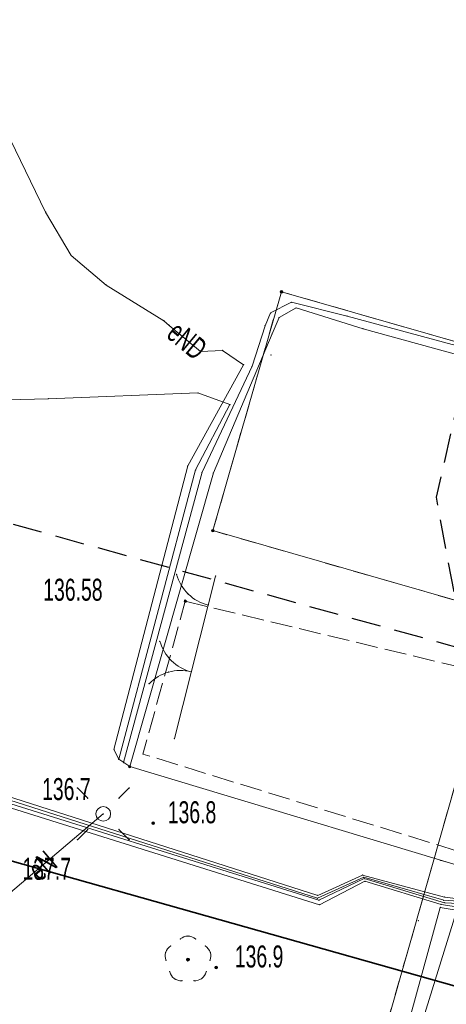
# Model space of a CAD drawing. Extents: x 6456700 to 6518119, y 5963420 to 5980059.
# Tile 102 of 256: x 6512145 to 6512159, y 5964497 to 5964531. Entities that reach past the tile are written whole.
import ezdxf
from ezdxf.enums import TextEntityAlignment as Align

# ---------------------------------------------------------------- set-up
doc = ezdxf.new("R2010")
doc.units = 0
doc.header["$MEASUREMENT"] = 0
for name, pattern in [('L_0_03', [1, 0.5, -0.5]), ('L_0_04', [1.5, 1, -0.5]), ('L_0_52', [1, 0.75, -0.25])]:
    doc.linetypes.add(name, pattern=pattern)
doc.layers.get('0').update_dxf_attribs({"color": 2, "linetype": 'CONTINUOUS', "lineweight": 5})
for name, color, linetype, lineweight in [('203_punkt_graniczny', 7, 'CONTINUOUS', 18), ('218_kontur_uzytku_gruntowego', 96, 'L_0_03', 18), ('219_dzialka_ewidencyjna', 7, 'CONTINUOUS', 18), ('35mm Ciągła', 7, 'CONTINUOUS', 35), ('9mm Kreska ciągła', 252, 'CONTINUOUS', 9), ('brama', 7, 'CONTINUOUS', 18), ('drzewo_lisciaste', 7, 'CONTINUOUS', 18), ('furtka', 7, 'CONTINUOUS', 18), ('jezdnia', 7, 'CONTINUOUS', 18), ('latarnia', 7, 'CONTINUOUS', 18), ('ogrodzenie_trwale', 7, 'CONTINUOUS', 18), ('pikieta_naturalna', 7, 'CONTINUOUS', 18), ('pikieta_naturalna_Atr2', 7, 'CONTINUOUS', 18), ('pikieta_sztuczna', 7, 'CONTINUOUS', 18), ('pikieta_sztuczna_Atr2', 7, 'CONTINUOUS', 18), ('przewod_elektroenergetyczny_podziemny', 7, 'CONTINUOUS', 18), ('przewod_elektroenergetyczny_podziemny___ob__projektowany', 7, 'CONTINUOUS', 18), ('przewod_elektroenergetyczny_podziemny_Atr1', 7, 'CONTINUOUS', 18), ('Zakres', 7, 'CONTINUOUS', 18)]:
    doc.layers.add(name, color=color, linetype=linetype, lineweight=lineweight)
doc.styles.get("Standard").update_dxf_attribs({"font": 'txt', "width": 0.75})

# ---------------------------------------------------------------- blocks, each defined once
blk = doc.blocks.new('mdcp_nowa')
at = {"layer": '203_punkt_graniczny', "linetype": 'Continuous', "lineweight": 18, "true_color": 0x000000}
for points in [[(6494884.82, 5980972.695, 1), (6494884.82, 5980972.785, 1)], [(6494882.48, 5980964.545, 1), (6494882.48, 5980964.635, 1)]]:
    blk.add_hatch(color=18, dxfattribs=at).paths.add_polyline_path(points)
at = {"layer": 'drzewo_lisciaste', "linetype": 'Continuous', "lineweight": 18, "true_color": 0x009900}
blk.add_hatch(color=94, dxfattribs=at).paths.add_polyline_path([(6494881.63, 5980949.91, 1), (6494881.63, 5980950.01, 1)])
at = {"layer": 'pikieta_naturalna', "linetype": 'Continuous', "lineweight": 18, "true_color": 0x000000}
for points in [[(6494879.64, 5980956.495, 1), (6494879.64, 5980956.585, 1)], [(6494880.44, 5980954.565, 1), (6494880.44, 5980954.655, 1)], [(6494882.59, 5980949.645, 1), (6494882.59, 5980949.735, 1)]]:
    blk.add_hatch(color=18, dxfattribs=at).paths.add_polyline_path(points)
at = {"layer": 'pikieta_sztuczna', "linetype": 'Continuous', "lineweight": 18, "true_color": 0x000000}
blk.add_hatch(color=18, dxfattribs=at).paths.add_polyline_path([(6494881.54, 5980962.135, 1), (6494881.54, 5980962.225, 1)])
at = {"layer": '203_punkt_graniczny', "color": 7, "linetype": 'Continuous', "lineweight": 18}
for centre in [(6494884.82, 5980972.74), (6494882.48, 5980964.59)]:
    blk.add_circle(centre, 0.045, dxfattribs=at)
at = {"layer": '203_punkt_graniczny'}
for p in [(6494884.82, 5980972.74), (6494882.48, 5980964.59)]:
    blk.add_point(p, dxfattribs=at)
at = {"layer": '218_kontur_uzytku_gruntowego', "lineweight": 18, "flags": 128}
for points in [[(6494884.82, 5980972.74), (6494882.48, 5980964.59)], [(6494894.76, 5980969.89), (6494884.82, 5980972.74)], [(6494882.48, 5980964.59), (6494892.41, 5980961.74)], [(6494892.41, 5980961.74), (6494883.82, 5980931.62)]]:
    blk.add_lwpolyline(points, dxfattribs=at)
at = {"layer": '218_kontur_uzytku_gruntowego'}
for p in [(6494884.82, 5980972.74), (6494884.82, 5980972.74), (6494884.82, 5980972.74), (6494884.82, 5980972.74), (6494882.48, 5980964.59), (6494882.48, 5980964.59), (6494882.48, 5980964.59), (6494882.48, 5980964.59)]:
    blk.add_point(p, dxfattribs=at)
at = {"layer": '219_dzialka_ewidencyjna', "color": 3, "linetype": 'Continuous', "lineweight": 18, "flags": 128}
for points in [[(6494882.48, 5980964.59), (6494884.82, 5980972.74)], [(6494894.76, 5980969.89), (6494884.82, 5980972.74)], [(6494882.48, 5980964.59), (6494892.41, 5980961.74)], [(6494892.41, 5980961.74), (6494883.82, 5980931.62)]]:
    blk.add_lwpolyline(points, dxfattribs=at)
at = {"layer": '219_dzialka_ewidencyjna', "color": 3}
for p in [(6494884.82, 5980972.74), (6494884.82, 5980972.74), (6494882.48, 5980964.59), (6494882.48, 5980964.59)]:
    blk.add_point(p, dxfattribs=at)
at = {"layer": 'brama', "color": 7, "linetype": 'Continuous', "lineweight": 18, "flags": 128}
blk.add_lwpolyline([(6494881.17, 5980957.5), (6494882.32, 5980962.05)], dxfattribs=at)
at = {"layer": 'brama', "color": 7, "linetype": 'Continuous', "lineweight": 18}
for centre, start, end in [((6494882.113, 5980961.229), 195.816, 255.816), ((6494881.377, 5980958.321), 75.816, 135.816)]:
    blk.add_arc(centre, 1.5, start, end, dxfattribs=at)
at = {"layer": 'brama'}
for p in [(6494882.32, 5980962.05), (6494880.669, 5980960.82), (6494881.067, 5980960.154), (6494880.969, 5980959.764), (6494881.745, 5980959.775), (6494881.745, 5980959.775), (6494880.302, 5980959.366), (6494881.17, 5980957.5)]:
    blk.add_point(p, dxfattribs=at)
at = {"layer": 'drzewo_lisciaste', "color": 94, "linetype": 'Continuous', "lineweight": 18}
blk.add_circle((6494881.63, 5980949.96), 0.05, dxfattribs=at)
at = {"layer": 'drzewo_lisciaste', "color": 94, "linetype": 'Continuous', "lineweight": 13}
for centre, start, end in [((6494881.63, 5980950.36), 49.272, 130.728), ((6494881.25, 5980950.084), 121.308, 202.548), ((6494882.01, 5980950.084), 337.452, 58.692), ((6494881.395, 5980949.636), 193.221, 274.871), ((6494881.865, 5980949.636), 265.129, 346.779)]:
    blk.add_arc(centre, 0.4, start, end, dxfattribs=at)
at = {"layer": 'drzewo_lisciaste'}
for p in [(6494881.369, 5980950.663), (6494881.63, 5980950.76), (6494881.891, 5980950.663), (6494880.87, 5980950.208), (6494881.042, 5980950.426), (6494882.218, 5980950.426), (6494882.39, 5980950.208), (6494880.881, 5980949.931), (6494881.63, 5980949.96), (6494882.379, 5980949.931), (6494881.006, 5980949.545), (6494882.254, 5980949.545), (6494881.16, 5980949.312), (6494881.429, 5980949.237), (6494881.831, 5980949.237), (6494882.1, 5980949.312)]:
    blk.add_point(p, dxfattribs=at)
at = {"layer": 'furtka', "color": 7, "linetype": 'Continuous', "lineweight": 18, "flags": 128}
blk.add_lwpolyline([(6494882.32, 5980962.05), (6494882.57, 5980963.04)], dxfattribs=at)
at = {"layer": 'furtka', "color": 7, "linetype": 'Continuous', "lineweight": 18}
blk.add_arc((6494882.686, 5980963.505), 1.5, 195.828, 255.828, dxfattribs=at)
at = {"layer": 'furtka'}
for p in [(6494881.243, 5980963.095), (6494882.57, 5980963.04), (6494881.641, 5980962.429), (6494882.319, 5980962.05), (6494882.32, 5980962.05)]:
    blk.add_point(p, dxfattribs=at)
at = {"layer": 'jezdnia', "color": 7, "linetype": 'L_0_52', "lineweight": 18, "flags": 128}
blk.add_lwpolyline([(6494881.54, 5980962.18), (6494894.73, 5980959.02), (6494902.68, 5980957.34), (6494902.53, 5980950.23), (6494894.89, 5980952.32), (6494893.7, 5980952.61), (6494892.01, 5980953.3), (6494880.09, 5980956.97)], close=True, dxfattribs=at)
at = {"layer": 'jezdnia'}
for p in [(6494881.54, 5980962.18), (6494880.09, 5980956.97)]:
    blk.add_point(p, dxfattribs=at)
at = {"layer": 'latarnia', "color": 7, "linetype": 'Continuous', "lineweight": 13, "flags": 128}
for points in [[(6494878.21, 5980955.461), (6494877.857, 5980955.814)], [(6494879.271, 5980955.461), (6494879.624, 5980955.814)], [(6494878.21, 5980954.4), (6494877.857, 5980954.047)], [(6494879.271, 5980954.4), (6494879.624, 5980954.047)]]:
    blk.add_lwpolyline(points, dxfattribs=at)
at = {"layer": 'latarnia', "color": 7, "linetype": 'Continuous', "lineweight": 13}
blk.add_circle((6494878.74, 5980954.93), 0.25, dxfattribs=at)
at = {"layer": 'latarnia'}
for p in [(6494877.857, 5980955.814), (6494879.624, 5980955.814), (6494878.21, 5980955.461), (6494879.271, 5980955.461), (6494878.74, 5980954.93), (6494878.21, 5980954.4), (6494879.271, 5980954.4), (6494877.857, 5980954.047), (6494879.624, 5980954.047)]:
    blk.add_point(p, dxfattribs=at)
at = {"layer": 'ogrodzenie_trwale'}
for p in [(6494884.47, 5980970.58), (6494880.44, 5980954.61), (6494889.49, 5980951.29), (6494889.49, 5980951.29)]:
    blk.add_point(p, dxfattribs=at)
at = {"layer": 'pikieta_naturalna', "color": 7, "linetype": 'Continuous', "lineweight": 18}
for centre in [(6494879.64, 5980956.54), (6494880.44, 5980954.61), (6494882.59, 5980949.69)]:
    blk.add_circle(centre, 0.045, dxfattribs=at)
at = {"layer": 'pikieta_naturalna'}
for p in [(6494879.64, 5980956.54), (6494880.44, 5980954.61), (6494882.59, 5980949.69)]:
    blk.add_point(p, dxfattribs=at)
at = {"layer": 'pikieta_sztuczna', "color": 7, "linetype": 'Continuous', "lineweight": 18}
blk.add_circle((6494881.54, 5980962.18), 0.045, dxfattribs=at)
at = {"layer": 'pikieta_sztuczna'}
blk.add_point((6494881.54, 5980962.18), dxfattribs=at)
at = {"layer": 'przewod_elektroenergetyczny_podziemny', "color": 1, "linetype": 'Continuous', "lineweight": 18, "flags": 128}
for points in [[(6494908.43, 5980970.52), (6494908.34, 5980970.23), (6494906.45, 5980969.75), (6494903.42, 5980957.19), (6494903.25, 5980953.38), (6494890.86, 5980952.03), (6494890.39, 5980952.09), (6494887.59, 5980952.84), (6494886.06, 5980952.15), (6494860.75, 5980960.24), (6494853.18, 5980962.73), (6494852.67, 5980963.26), (6494852.89, 5980965.41), (6494852.62, 5980968.44), (6494854.74, 5980983.41), (6494855.16, 5980986.5), (6494856.42, 5980990.7), (6494858.65, 5981000.54), (6494856.16, 5981003.01), (6494859.8, 5981027.57)], [(6494908.43, 5980970.52), (6494908.34, 5980970.23), (6494906.59, 5980969.74), (6494903.49, 5980957.22), (6494903.31, 5980953.3), (6494890.87, 5980951.95), (6494890.36, 5980951.98), (6494887.63, 5980952.77), (6494886.05, 5980952.05), (6494860.68, 5980960.13), (6494853.12, 5980962.65), (6494852.52, 5980963.21), (6494852.74, 5980965.4), (6494852.54, 5980968.4), (6494854.54, 5980983.43), (6494855.08, 5980986.57), (6494856.28, 5980990.75), (6494858.56, 5981000.43), (6494856, 5981003.05), (6494859.53, 5981027.59)], [(6494908.34, 5980970.23), (6494906.72, 5980969.66), (6494903.63, 5980957.19), (6494903.35, 5980953.2), (6494890.86, 5980951.87), (6494890.39, 5980951.9), (6494887.65, 5980952.72), (6494886.1, 5980951.98), (6494860.62, 5980959.95), (6494853.08, 5980962.59), (6494852.41, 5980963.12), (6494852.64, 5980965.43), (6494852.46, 5980968.42), (6494854.39, 5980983.46), (6494854.96, 5980986.81), (6494855.97, 5980990.87), (6494831.65, 5980996.68), (6494819.62, 5980999.32), (6494800.81, 5981004.06), (6494784.8, 5981007.33), (6494784.14, 5981005.39), (6494784.29, 5981004.95)], [(6494869.72, 5980980.84), (6494871.45, 5980979.72), (6494874.68, 5980978.1), (6494875.57, 5980977.92), (6494876.77, 5980975.46), (6494877.64, 5980973.98), (6494878.84, 5980972.97), (6494880.81, 5980971.75), (6494880.99, 5980971.59), (6494882.06, 5980970.7), (6494882.81, 5980970.74), (6494883.53, 5980970.25), (6494881.62, 5980966.8), (6494879.1, 5980957.13), (6494879.27, 5980956.79)], [(6494879.43, 5980956.68), (6494882.11, 5980966.58), (6494883.82, 5980970.2), (6494884.26, 5980971.58), (6494884.45, 5980972.02), (6494885.17, 5980972.38), (6494887.06, 5980971.91), (6494890.65, 5980970.94), (6494891.3, 5980970.81), (6494891.66, 5980971.05), (6494891.87, 5980971.3), (6494891.77, 5980974.57), (6494892.56, 5980976.89), (6494893.39, 5980977.37)], [(6494905.8, 5980970.68), (6494899.67, 5980970.36), (6494893.48, 5980969.85), (6494891.38, 5980970.44), (6494887.61, 5980971.48), (6494885.32, 5980972.19), (6494884.74, 5980971.86), (6494884.5, 5980971.3), (6494882.5, 5980966.56), (6494879.64, 5980956.54)], [(6494847.93, 5980964.9), (6494848.1, 5980965.18), (6494851.79, 5980963.28), (6494852.31, 5980963.02), (6494853.04, 5980962.52), (6494860.59, 5980959.83), (6494886.12, 5980951.83), (6494887.67, 5980952.63), (6494890.27, 5980951.84), (6494890.8, 5980951.76), (6494903.4, 5980953.09), (6494903.77, 5980957.24), (6494906.86, 5980969.62), (6494908.34, 5980970.23), (6494908.43, 5980970.52)], [(6494908.43, 5980970.52), (6494908.34, 5980970.23), (6494906.94, 5980969.62), (6494903.88, 5980957.14), (6494903.44, 5980952.95), (6494890.79, 5980951.65), (6494890.24, 5980951.74), (6494887.78, 5980942.78), (6494887.12, 5980939.04), (6494890, 5980936.61), (6494889.74, 5980935.47)], [(6494890.22, 5980941.65), (6494889.24, 5980941.4), (6494888.07, 5980942.81), (6494890.79, 5980951.56), (6494903.55, 5980952.79), (6494903.96, 5980957.12), (6494906.97, 5980968.79), (6494909.24, 5980969.63), (6494909.43, 5980970.23), (6494909.14, 5980970.43)], [(6494879.64, 5980956.54), (6494879.27, 5980956.79), (6494881.89, 5980966.66), (6494883.06, 5980968.89), (6494881.97, 5980969.29), (6494876.86, 5980969.09), (6494874.98, 5980969.04), (6494869.31, 5980968.68), (6494865.65, 5980959.97), (6494863.35, 5980956.74), (6494861.2, 5980951.9), (6494860.76, 5980947.71)], [(6494889.48, 5980936.32), (6494889.65, 5980937.24), (6494895.5, 5980948.59), (6494895.09, 5980949.82), (6494893.31, 5980952.43), (6494879.64, 5980956.54)], [(6494878.74, 5980954.93), (6494875.35, 5980952.05), (6494874.54, 5980952.44)]]:
    blk.add_lwpolyline(points, dxfattribs=at)
at = {"layer": 'przewod_elektroenergetyczny_podziemny'}
for p in [(6494876.77, 5980975.46), (6494877.64, 5980973.98), (6494878.84, 5980972.97), (6494885.17, 5980972.38), (6494884.45, 5980972.02), (6494885.32, 5980972.19), (6494880.81, 5980971.75), (6494884.74, 5980971.86), (6494887.06, 5980971.91), (6494880.99, 5980971.59), (6494884.26, 5980971.58), (6494884.5, 5980971.3), (6494887.61, 5980971.48), (6494882.06, 5980970.7), (6494882.81, 5980970.74), (6494883.53, 5980970.25), (6494883.82, 5980970.2), (6494881.97, 5980969.29), (6494876.86, 5980969.09), (6494883.06, 5980968.89), (6494881.62, 5980966.8), (6494881.89, 5980966.66), (6494882.11, 5980966.58), (6494882.5, 5980966.56), (6494879.1, 5980957.13), (6494879.27, 5980956.79), (6494879.27, 5980956.79), (6494879.43, 5980956.68), (6494879.64, 5980956.54), (6494879.64, 5980956.54), (6494879.64, 5980956.54), (6494878.74, 5980954.93), (6494887.59, 5980952.84), (6494887.63, 5980952.77), (6494887.65, 5980952.72), (6494887.67, 5980952.63), (6494886.06, 5980952.15), (6494886.05, 5980952.05), (6494886.1, 5980951.98), (6494886.12, 5980951.83), (6494890.27, 5980951.84), (6494890.36, 5980951.98), (6494890.39, 5980952.09), (6494890.39, 5980951.9), (6494890.24, 5980951.74)]:
    blk.add_point(p, dxfattribs=at)
at = {"layer": 'przewod_elektroenergetyczny_podziemny___ob__projektowany', "color": 1, "linetype": 'L_0_52', "lineweight": 18, "flags": 128}
blk.add_lwpolyline([(6494893.31, 5980952.43), (6494890.24, 5980953.35)], dxfattribs=at)
at = {"layer": 'przewod_elektroenergetyczny_podziemny___ob__projektowany'}
blk.add_point((6494890.24, 5980953.35), dxfattribs=at)
at = {"layer": 'Zakres', "linetype": 'L_0_04', "lineweight": 25, "flags": 128}
blk.add_lwpolyline([(6495113.77, 5985050.22), (6495121.12, 5984877.07), (6495125.76, 5984757.87), (6495129.89, 5984649.81), (6495141.08, 5984611.3), (6495145.77, 5984544.53), (6495147.36, 5984487.27), (6495157.22, 5984392.07), (6495162.95, 5984387.45), (6495180.24, 5984384.16), (6495229.5, 5984386.61), (6495251.65, 5984373.41), (6495258.77, 5984357.12), (6495255.44, 5984330.44), (6495250.77, 5984304.39), (6495252.21, 5984282.78), (6495255.46, 5984256.45), (6495254.94, 5984238.25), (6495266.4, 5984211), (6495277.24, 5984182.33), (6495294.2, 5984133.19), (6495300.94, 5984095.37), (6495313.24, 5984037.69), (6495317.44, 5983978.18), (6495300.35, 5983922.18), (6495282.35, 5983883.38), (6495266.21, 5983862.23), (6495242.03, 5983839.67), (6495211.11, 5983816.86), (6495158.26, 5983772.66), (6495130.6, 5983651.16), (6495116.31, 5983543.43), (6495129.51, 5983346.73), (6495134.58, 5983264.71), (6495139.64, 5983186.97), (6495193.25, 5983077.94), (6495199.2, 5983041.97), (6495206.23, 5983026), (6495208.96, 5983004.88), (6495202.27, 5982979.48), (6495202.42, 5982950.13), (6495209.35, 5982897.38), (6495215.97, 5982850.34), (6495228.6, 5982809.97), (6495226.85, 5982778.82), (6495225.04, 5982750.56), (6495220.26, 5982723.37), (6495226.54, 5982679.97), (6495206.06, 5982669.48), (6495192.68, 5982657.71), (6495184.57, 5982648.65), (6495174.78, 5982624.58), (6495164.23, 5982604.61), (6495150.7, 5982588.3), (6495137.69, 5982582.43), (6495118.26, 5982573.75), (6495100.35, 5982558.42), (6495090.36, 5982544.99), (6495075.87, 5982519.06), (6495060.83, 5982499.68), (6495049.41, 5982485.49), (6495035.07, 5982459.7), (6495006.7, 5982406.64), (6494980.89, 5982351.84), (6494944.35, 5982293.29), (6494925.72, 5982250.11), (6494905.2, 5982190.37), (6494898.43, 5982153.5), (6494879.51, 5982063.89), (6494864.14, 5981992.66), (6494816.93, 5981768.61), (6494777.79, 5981577.7), (6494739.84, 5981394.72), (6494718.65, 5981297.89), (6494716.45, 5981237.31), (6494738.62, 5981208.21), (6494776.48, 5981173.06), (6494817.16, 5981137.44), (6494847.63, 5981109.8), (6494877.39, 5981077.08), (6494912.75, 5981030.55), (6494916.06, 5981014.71), (6494903.86, 5980957.01), (6494916.13, 5980953.51), (6494892.32, 5980927.59), (6494850.7, 5980858.8), (6494806.81, 5980779.89), (6494785.1, 5980753.49), (6494715.22, 5980723.29), (6494679.96, 5980686.78), (6494651.35, 5980651.29), (6494549.14, 5980683.24), (6494511.84, 5980659.66), (6494443.61, 5980630.33), (6494428.78, 5980598.6), (6494431.58, 5980579.46), (6494420.56, 5980549.76), (6494416.45, 5980528.2), (6494403.86, 5980507.16), (6494388.89, 5980482.96), (6494365.32, 5980407.99), (6494335.67, 5980315.15), (6494332.29, 5980297.41), (6494335.1, 5980278.18), (6494347.25, 5980254.84), (6494336.79, 5980250.09), (6494300.04, 5980271.34), (6494320.8, 5980301.43), (6494336.81, 5980349.17), (6494344.85, 5980380.92), (6494360.85, 5980437.13), (6494374.18, 5980476.38), (6494386.14, 5980498.84), (6494403.02, 5980528.52), (6494411.33, 5980563.19), (6494420.84, 5980586.25), (6494420.25, 5980601.11), (6494434.95, 5980635.94), (6494446.75, 5980644.99), (6494465.77, 5980647.27), (6494513.02, 5980669.46), (6494507.85, 5980679.68), (6494547.89, 5980705.83), (6494570.06, 5980691.34), (6494636.17, 5980669.05), (6494706.14, 5980756.86), (6494742.78, 5980772.58), (6494798.53, 5980814.27), (6494826.12, 5980867.97), (6494849.57, 5980908.6), (6494845.35, 5980942.01), (6494853.94, 5980970.83), (6494891.08, 5980960.54), (6494890.11, 5980965.73), (6494903.94, 5981025.69), (6494869.98, 5981070.3), (6494770.97, 5981160.58), (6494728.18, 5981200.64), (6494706.13, 5981229.56), (6494707.94, 5981299.75), (6494728.84, 5981398.1), (6494767.06, 5981580.19), (6494806.17, 5981770.55), (6494854.36, 5981994.76), (6494869.73, 5982065.97), (6494888.61, 5982155.44), (6494891.67, 5982173.95), (6494895.82, 5982197.45), (6494916.38, 5982253.72), (6494935.47, 5982297.95), (6494954.97, 5982331.67), (6494972.09, 5982356.64), (6494997.76, 5982411.14), (6495026.29, 5982464.48), (6495041.09, 5982491.09), (6495052.99, 5982505.88), (6495067.51, 5982524.6), (6495081.94, 5982550.43), (6495092.99, 5982565.28), (6495112.86, 5982582.29), (6495133.59, 5982591.55), (6495144.48, 5982596.46), (6495155.87, 5982610.19), (6495165.7, 5982628.8), (6495175.96, 5982654.03), (6495185.62, 5982664.83), (6495200.4, 5982677.82), (6495212.49, 5982688.04), (6495209.64, 5982723.43), (6495215.22, 5982750.57), (6495216.87, 5982779.54), (6495218.31, 5982809.31), (6495206.86, 5982847.92), (6495199.44, 5982894.74), (6495192.11, 5982948.71), (6495190.16, 5982979.24), (6495183.47, 5983075.16), (6495129.79, 5983184.34), (6495124.6, 5983264.07), (6495119.53, 5983346.09), (6495106.27, 5983543.75), (6495120.74, 5983652.9), (6495148.75, 5983779.42), (6495204.15, 5983826.04), (6495273.41, 5983889.36), (6495288.53, 5983927.42), (6495300.83, 5983964.69), (6495303.91, 5983980.14), (6495301.32, 5984039.55), (6495291.1, 5984093.63), (6495284.5, 5984130.67), (6495267.84, 5984178.93), (6495257.12, 5984207.3), (6495244.96, 5984236.19), (6495244.79, 5984255.42), (6495242.25, 5984281.97), (6495240.71, 5984304.95), (6495245.55, 5984331.94), (6495248.51, 5984355.64), (6495243.77, 5984366.47), (6495226.98, 5984376.47), (6495179.54, 5984374.12), (6495158.61, 5984378.09), (6495147.7, 5984386.91), (6495137.38, 5984486.61), (6495135.78, 5984544.04), (6495131.18, 5984609.54), (6495119.95, 5984648.2), (6495115.76, 5984757.49), (6495111.12, 5984876.67), (6495103.73, 5985050.93), (6495109.36, 5985081.73), (6495120.41, 5985085.88)], close=True, dxfattribs=at)
at = {"layer": 'Zakres'}
blk.add_point((6494890.11, 5980965.73), dxfattribs=at)
at = {"layer": 'pikieta_naturalna_Atr2', "color": 7, "lineweight": 15, "width": 0.66}
for s, p in [('136.7', (6494876.65, 5980956.15)), ('136.8', (6494880.94, 5980955.36)), ('137.7', (6494875.98, 5980953.43)), ('136.9', (6494883.23, 5980950.44))]:
    blk.add_text(s, height=0.75, dxfattribs=at).set_placement(p, align=Align.TOP_LEFT)
at = {"layer": 'pikieta_sztuczna_Atr2', "color": 7, "lineweight": 15, "width": 0.66}
blk.add_text('136.58', height=0.75, dxfattribs=at).set_placement((6494876.69, 5980962.95), align=Align.TOP_LEFT)
at = {"layer": 'przewod_elektroenergetyczny_podziemny_Atr1', "color": 1, "lineweight": 15, "width": 0.66}
for s, rotation, p in [('eND', 320.2, (6494881.335, 5980971.792)), ('eN', 40.3, (6494876.097, 5980953.176))]:
    blk.add_text(s, height=0.75, rotation=rotation, dxfattribs=at).set_placement(p, align=Align.TOP_LEFT)

msp = doc.modelspace()

# ---------------------------------------------------------------- block references
at = {"linetype": 'ByBlock'}
msp.add_blockref('mdcp_nowa', (17268.786, -16450.998), dxfattribs=at)

# ---------------------------------------------------------------- next in the draw order: hatches: boundary and pattern name
at = {"layer": '9mm Kreska ciągła'}
h = msp.add_hatch(dxfattribs=at)
h.set_pattern_fill('ANSI37', color=256, scale=4)
h.set_pattern_definition([(45, (6511391.7311, 5964414.95413), (-0.3535534, 0.3535534), []), (135, (6511391.7311, 5964414.95413), (-0.3535534, -0.3535534), [])])
h.paths.add_polyline_path([(6511984.401, 5964771.057), (6511986.973, 5964773.43), (6512013.817, 5964744.33, 0.025742), (6512032.026, 5964726.523), (6512141.367, 5964630.089, -0.068261), (6512159.562, 5964608.994), (6512175.935, 5964583.751, -0.215922), (6512180.47, 5964553.766), (6512164.353, 5964496.691, 0.178914), (6512164.804, 5964490.987, 0.545091), (6512169.798, 5964490.285), (6512163.387, 5964482.863, 0.371591), (6512163.389, 5964486.781, -0.251667), (6512160.985, 5964497.642), (6512177.102, 5964554.717, 0.215922), (6512172.999, 5964581.847), (6512156.625, 5964607.09, 0.068261), (6512139.052, 5964627.464), (6512029.711, 5964723.898, -0.025742), (6512011.245, 5964741.957)])

# ---------------------------------------------------------------- next in the draw order: linework, layer by layer
at = {"layer": '35mm Ciągła'}
msp.add_line((6512162.669, 5964497.166), (6512133.798, 5964505.319), dxfattribs=at)

doc.saveas('drawing.dxf')
